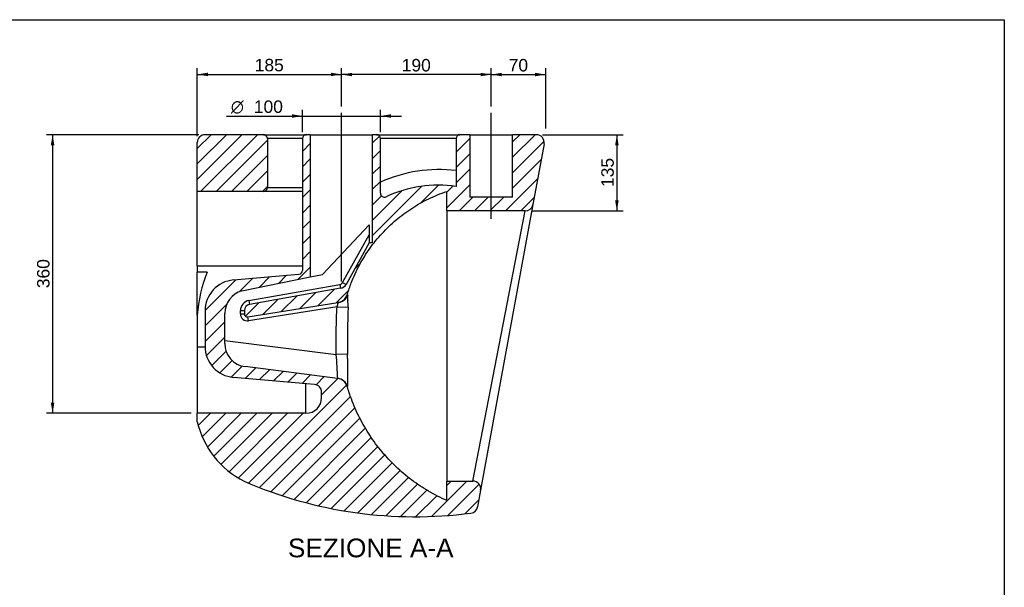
# Model space of a CAD drawing. Header units: millimetres. Extents: x 11 to 285, y 7 to 203.
# Tile 3 of 3: x 127 to 284, y 112 to 203. Entities that reach past the tile are written whole.
import ezdxf
from ezdxf.enums import TextEntityAlignment as Align
from ezdxf.lldxf.tags import DXFTag

# ---------------------------------------------------------------- set-up
doc = ezdxf.new("R2010")
doc.units = ezdxf.units.MM
for name, color, linetype in [('1', 7, 'Continuous'), ('Default', 7, 'Continuous'), ('PLANET-A-P_(8401', 7, 'Continuous')]:
    doc.layers.add(name, color=color, linetype=linetype)
doc.styles.add('SEACAD_Arial', font='ARIAL.TTF')
doc.styles.add('SEACAD_Solid_Edge_ANSI1_Symbols', font='semeca1.ttf')
tags = doc.linetypes.add('CENTER2', pattern=[28.575, 19.05, -3.175, 3.175, -3.175]).pattern_tags.tags
tags[10:11] = [DXFTag(74, 4), DXFTag(75, 0), DXFTag(340, '0'), DXFTag(46, 0.0), DXFTag(50, 0.0), DXFTag(44, 0.0), DXFTag(45, 0.0)]
tags[8:9] = [DXFTag(74, 4), DXFTag(75, 0), DXFTag(340, '0'), DXFTag(46, 0.0), DXFTag(50, 0.0), DXFTag(44, 0.0), DXFTag(45, 0.0)]
tags[6:7] = [DXFTag(74, 4), DXFTag(75, 0), DXFTag(340, '0'), DXFTag(46, 0.0), DXFTag(50, 0.0), DXFTag(44, 0.0), DXFTag(45, 0.0)]
tags[4:5] = [DXFTag(74, 4), DXFTag(75, 0), DXFTag(340, '0'), DXFTag(46, 0.0), DXFTag(50, 0.0), DXFTag(44, 0.0), DXFTag(45, 0.0)]
doc.dimstyles.new('ISO_PALLINATURA', dxfattribs={"dimtxt": 2, "dimasz": 1.7, "dimexe": 1, "dimexo": 1, "dimgap": 1, "dimtad": 1, "dimlfac": 8, "dimtxsty": 'SEACAD_Arial', "dimblk1": '_SE_FILLED', "dimblk2": '_SE_FILLED', "dimsah": 1, "dimcen": 1, "dimadec": 0, "dimazin": 0, "dimtfac": 1, "dimtmove": 0, "dimatfit": 3, "dimfxl": 1, "dimtolj": 1, "dimarcsym": 0})

# ---------------------------------------------------------------- blocks, each defined once
blk = doc.blocks.new('SEANNOT_GROUP')
at = {"layer": 'Default', "color": 7, "linetype": 'CENTER2'}
blk.add_line((178.09, 160.85), (178.09, 187.91), dxfattribs=at)
blk = doc.blocks.new('SEANNOT_GROUP1')
at = {"layer": 'Default', "color": 7, "linetype": 'CENTER2'}
blk.add_line((202.09, 170.91), (202.09, 187.91), dxfattribs=at)
blk = doc.blocks.new('SE4')
at = {"layer": 'PLANET-A-P_(8401', "linetype": 'Continuous'}
h = blk.add_hatch(dxfattribs=at)
h.set_pattern_fill('ANSI31', scale=0.55118, angle=9.362e-06, style=0)
edge = h.paths.add_edge_path()
edge.add_line((199.17, 128.88), (194.97, 128.88))
edge.add_line((194.97, 128.88), (194.97, 125.75))
edge.add_spline(control_points=[(194.97, 125.75), (193.97, 126.2), (193, 126.7), (191.11, 127.81), (190.2, 128.41), (188.46, 129.73), (187.62, 130.44), (186.04, 131.95), (185.29, 132.74), (183.89, 134.42), (183.23, 135.3), (182.03, 137.13), (181.48, 138.07), (180.5, 140.03), (180.06, 141.03), (179.44, 142.7), (179.23, 143.35), (179.03, 144.01)], knot_values=[0, 0, 0, 0, 0.125, 0.125, 0.25, 0.25, 0.375, 0.375, 0.5, 0.5, 0.625, 0.625, 0.75, 0.75, 0.875, 0.875, 0.953497, 0.953497, 0.953497, 0.953497], degree=3, periodic=0)
edge.add_arc((177.23, 143.49), 1.88, 16.188, 82.7544)
edge.add_line((177.47, 145.35), (162.66, 147.23))
edge.add_arc((163.13, 150.95), 3.75, 180, 262.7544, ccw=False)
edge.add_line((159.38, 150.95), (159.38, 155.74))
edge.add_arc((163.13, 155.74), 3.75, 105.4564, 180, ccw=False)
edge.add_line((162.13, 159.36), (173.09, 161.62))
edge.add_line((173.09, 161.62), (173.09, 184.41))
edge.add_line((173.09, 184.41), (172.47, 184.41))
edge.add_arc((172.47, 183.79), 0.625, 90, 180)
edge.add_line((171.84, 183.79), (171.84, 162.66))
edge.add_arc((171.22, 162.66), 0.625, 275, 360, ccw=False)
edge.add_line((171.27, 162.04), (160.78, 161.12))
edge.add_arc((161.22, 156.14), 5, 95, 180)
edge.add_line((156.22, 156.14), (156.22, 150.49))
edge.add_arc((161.22, 150.49), 5, 180, 265)
edge.add_line((160.78, 145.51), (173.76, 144.37))
edge.add_arc((173.65, 143.13), 1.25, 0, 85, ccw=False)
edge.add_line((174.9, 143.13), (174.9, 142.25))
edge.add_arc((172.4, 142.25), 2.5, 270, 360, ccw=False)
edge.add_line((172.4, 139.75), (154.97, 139.75))
edge.add_line((154.97, 139.75), (154.97, 138.38))
edge.add_arc((168.9, 141.65), 14.31, 193.2077, 243.2898)
edge.add_arc((189.88, 191.91), 68.75, 246.5019, 277.498)
edge.add_arc((198.69, 124.99), 1.25, 277.498, 349.6205)
edge.add_line((199.92, 124.77), (200.4, 127.4))
edge.add_arc((199.17, 127.63), 1.25, 349.6205, 450)
h = blk.add_hatch(dxfattribs=at)
h.set_pattern_fill('ANSI31', scale=0.55118, angle=9.362e-06, style=0)
edge = h.paths.add_edge_path()
edge.add_line((154.97, 183.16), (154.97, 175.31))
edge.add_line((154.97, 175.31), (165.59, 175.31))
edge.add_arc((165.59, 175.94), 0.625, 270, 360)
edge.add_line((166.22, 175.94), (166.22, 183.79))
edge.add_arc((165.59, 183.79), 0.625, 0, 90)
edge.add_line((165.59, 184.41), (156.22, 184.41))
edge.add_arc((156.22, 183.16), 1.25, 90, 180)
h = blk.add_hatch(dxfattribs=at)
h.set_pattern_fill('ANSI31', scale=0.55118, angle=9.362e-06, style=0)
edge = h.paths.add_edge_path()
edge.add_spline(control_points=[(179.03, 158.81), (179.21, 159.44), (179.43, 160.06), (180.04, 161.64), (180.48, 162.58), (181.47, 164.42), (182.02, 165.3), (183.23, 167), (183.89, 167.81), (185.3, 169.34), (186.05, 170.06), (187.65, 171.41), (188.48, 172.03), (190.23, 173.17), (191.14, 173.68), (193.02, 174.59), (193.98, 174.98), (194.97, 175.32)], knot_values=[0, 0, 0, 0, 0.078436, 0.078436, 0.203436, 0.203436, 0.328436, 0.328436, 0.453436, 0.453436, 0.578436, 0.578436, 0.703436, 0.703436, 0.828436, 0.828436, 0.953436, 0.953436, 0.953436, 0.953436], degree=3, periodic=0)
edge.add_line((194.97, 175.32), (194.97, 172.19))
edge.add_line((194.97, 172.19), (207.56, 172.19))
edge.add_arc((207.56, 173.44), 1.25, 270, 349.6205)
edge.add_line((208.79, 173.22), (210.57, 182.94))
edge.add_arc((209.34, 183.16), 1.25, 349.6205, 450)
edge.add_line((209.34, 184.41), (205.53, 184.41))
edge.add_line((205.53, 184.41), (205.53, 174.41))
edge.add_line((205.53, 174.41), (198.66, 174.41))
edge.add_line((198.66, 174.41), (198.66, 184.41))
edge.add_line((198.66, 184.41), (197.09, 184.41))
edge.add_arc((197.09, 183.79), 0.625, 90, 180)
edge.add_line((196.47, 183.79), (196.47, 176.13))
edge.add_arc((193.68, 156.24), 20.08, 82.003, 114.8631)
edge.add_arc((184.97, 175.03), 0.625, 180, 294.8631, ccw=False)
edge.add_line((184.34, 175.03), (184.34, 183.79))
edge.add_arc((183.72, 183.79), 0.625, 0, 90)
edge.add_line((183.72, 184.41), (183.09, 184.41))
edge.add_line((183.09, 184.41), (183.09, 167.09))
edge.add_line((183.09, 167.09), (182.52, 167.09))
edge.add_line((182.52, 167.09), (178.82, 160.41))
edge.add_arc((177.73, 161.02), 1.25, 280.0013, 331.0542, ccw=False)
edge.add_line((177.95, 159.78), (163.34, 157.21))
edge.add_arc((163.52, 156.22), 1, 100.0013, 180)
edge.add_line((162.52, 156.22), (162.52, 155.69))
edge.add_arc((163.02, 155.69), 0.5, 180, 279.0787)
edge.add_line((163.1, 155.19), (177.53, 157.5))
edge.add_arc((177.23, 159.35), 1.88, 279.0787, 343.3115)
at = {"layer": 'PLANET-A-P_(8401', "color": 7, "linetype": 'Continuous'}
for p, q in [((154.97, 175.31), (154.97, 183.16)), ((165.59, 184.41), (156.22, 184.41)), ((165.59, 184.41), (172.47, 184.41)), ((171.84, 183.79), (166.22, 183.79)), ((166.22, 183.79), (166.22, 175.94)), ((171.84, 183.79), (171.84, 162.66)), ((173.09, 184.41), (172.47, 184.41)), ((173.09, 184.41), (183.09, 184.41)), ((173.09, 184.41), (173.09, 161.62)), ((183.09, 167.09), (183.09, 184.41)), ((183.72, 184.41), (183.09, 184.41)), ((183.72, 184.41), (197.09, 184.41)), ((196.47, 183.79), (184.34, 183.79)), ((184.34, 175.03), (184.34, 183.79)), ((196.47, 183.79), (196.47, 176.13)), ((198.66, 184.41), (197.09, 184.41)), ((198.66, 184.41), (205.53, 184.41)), ((198.66, 184.41), (198.66, 174.41)), ((209.34, 184.41), (205.53, 184.41)), ((205.53, 174.41), (205.53, 184.41)), ((210.57, 182.94), (208.79, 173.22)), ((154.97, 163.37), (154.97, 175.31)), ((165.59, 175.31), (154.97, 175.31)), ((171.84, 175.31), (165.59, 175.31)), ((166.22, 175.94), (171.84, 175.94)), ((194.97, 172.19), (194.97, 175.32)), ((205.53, 174.41), (198.66, 174.41)), ((194.97, 172.19), (194.97, 128.88)), ((207.56, 172.19), (194.97, 172.19)), ((199.17, 128.88), (207.56, 172.19)), ((208.79, 173.22), (200.4, 127.4)), ((175.05, 162.02), (182.52, 169.94)), ((182.52, 169.94), (182.52, 167.09)), ((178.28, 160.71), (182.52, 168.38)), ((182.52, 167.09), (178.82, 160.41)), ((183.09, 167.09), (182.52, 167.09)), ((154.97, 163.37), (171.84, 163.37)), ((154.97, 163.37), (154.97, 162.38)), ((156.55, 162.38), (154.97, 162.38)), ((154.97, 155.46), (154.97, 162.38)), ((160.78, 161.12), (171.27, 162.04)), ((162.13, 159.36), (173.09, 161.62)), ((173.09, 161.62), (175.05, 162.02)), ((163.23, 157.82), (177.84, 160.4)), ((177.95, 159.78), (163.34, 157.21)), ((177.84, 160.4), (177.95, 159.78)), ((178.28, 160.71), (178.82, 160.41)), ((163.1, 155.19), (177.53, 157.5)), ((177.38, 156.84), (163.19, 154.57)), ((163.23, 157.82), (163.34, 157.21)), ((177.38, 156.84), (179.15, 156.74)), ((177.64, 157.52), (177.53, 157.5)), ((154.97, 155.46), (154.97, 150.37)), ((156.22, 156.14), (156.22, 150.49)), ((159.38, 150.95), (159.38, 155.74)), ((161.89, 155.69), (161.89, 156.22)), ((161.89, 156.22), (162.52, 156.22)), ((161.89, 155.69), (162.52, 155.69)), ((162.52, 156.22), (162.52, 155.69)), ((163.19, 154.57), (163.1, 155.19)), ((156.22, 150.37), (154.97, 150.37)), ((154.97, 150.37), (154.97, 139.75)), ((159.38, 151.43), (177.26, 149.15)), ((179.07, 149.2), (177.26, 149.15)), ((177.47, 145.35), (162.66, 147.23)), ((173.76, 144.37), (160.78, 145.51)), ((177.48, 145.35), (177.49, 145.34)), ((172.4, 139.75), (172.4, 144.49)), ((174.9, 142.25), (174.9, 143.13)), ((154.97, 138.38), (154.97, 139.75)), ((172.4, 139.75), (154.97, 139.75)), ((194.97, 128.88), (199.17, 128.88)), ((194.97, 125.75), (194.97, 128.88)), ((200.4, 127.4), (199.92, 124.77))]:
    blk.add_line(p, q, dxfattribs=at)
for centre, radius, start, end in [((156.22, 183.16), 1.25, 90, 180), ((165.59, 183.79), 0.625, 0, 90), ((172.47, 183.79), 0.625, 90, 180), ((183.72, 183.79), 0.625, 0, 90), ((197.09, 183.79), 0.625, 90, 180), ((209.34, 183.16), 1.25, 349.6205, 90), ((193.68, 156.24), 22.58, 82.8932, 114.4071), ((165.59, 175.94), 0.625, 270, 0), ((193.68, 156.24), 20.08, 82.003, 114.8631), ((184.97, 175.03), 0.625, 180, 294.8631), ((207.56, 173.44), 1.25, 270, 349.6205), ((171.22, 162.66), 0.625, 275, 0), ((178.7, 153.67), 23.8, 158.545, 175.6811), ((161.22, 156.14), 5, 95, 180), ((177.73, 161.02), 0.625, 280.0013, 331.0542), ((177.73, 161.02), 1.25, 280.0013, 331.0542), ((163.13, 155.74), 3.75, 105.4564, 180), ((177.23, 159.35), 1.88, 279.0787, 343.3115), ((181.02, 159.84), 2.25, 207.2576, 210.7828), ((186.79, 158.55), 7.73, 180.3225, 185.3384), ((163.52, 156.22), 1.63, 100.0013, 180), ((163.52, 156.22), 1, 100.0013, 180), ((326.59, 151.43), 147.54, 177.9368, 180.8674), ((173.28, 157.01), 5.87, 357.3822, 8.0794), ((163.02, 155.69), 1.12, 180, 279.0787), ((163.02, 155.69), 0.5, 180, 279.0787), ((161.22, 150.49), 5, 180, 265), ((163.13, 150.95), 3.75, 180, 262.7544), ((-31.77, 134.6), 209.54, 2.9377, 3.9812), ((1408.44, 140.89), 1229.4, 179.6442, 179.85224), ((155.96, 148.79), 23.11, 359.3254, 0.9985), ((177.23, 143.49), 1.87, 16.188, 82.7544), ((173.65, 143.13), 1.25, 0, 85), ((172.4, 142.25), 2.5, 270, 0), ((168.9, 141.65), 14.31, 193.2077, 243.2898), ((189.88, 191.91), 68.75, 246.5019, 277.498), ((199.17, 127.63), 1.25, 349.6205, 90), ((198.69, 124.99), 1.25, 277.498, 349.6205)]:
    blk.add_arc(centre, radius, start, end, dxfattribs=at)
for centre, major_axis, ratio, start_param, end_param in [((177.35, 159.37), (0.3, -1.85), 0.998793, 0.266649, 1.042623), ((177.35, 159.37), (0.3, -1.85), 0.998793, 0, 0.266649), ((177.24, 143.49), (-0.24, -1.86), 0.999961, 3.136051, 3.147365), ((177.26, 143.48), (-0.24, -1.86), 0.999815, 1.995267, 3.141593)]:
    blk.add_ellipse(centre, major_axis=major_axis, ratio=ratio, start_param=start_param, end_param=end_param, dxfattribs=at)
for points, knots in [([(179.03, 158.81), (179.21, 159.44), (179.43, 160.06), (180.04, 161.64), (180.48, 162.58), (181.47, 164.42), (182.02, 165.3), (183.23, 167), (183.89, 167.81), (185.3, 169.34), (186.05, 170.06), (187.65, 171.41), (188.48, 172.03), (190.23, 173.17), (191.14, 173.68), (193.02, 174.59), (193.98, 174.98), (194.97, 175.32)], [0, 0, 0, 0, 0.082267, 0.082267, 0.213372, 0.213372, 0.344476, 0.344476, 0.475581, 0.475581, 0.606686, 0.606686, 0.737791, 0.737791, 0.868895, 0.868895, 1, 1, 1, 1]), ([(179.09, 158.69), (179.1, 158.68), (179.1, 158.66), (179.09, 158.62), (179.09, 158.6), (179.08, 158.57), (179.07, 158.56), (179.07, 158.54), (179.07, 158.53), (179.06, 158.52), (179.06, 158.52), (179.06, 158.51), (179.06, 158.51)], [0, 0, 0, 0, 0.5, 0.5, 0.75, 0.75, 0.875, 0.875, 0.9375, 0.96875, 0.96875, 1, 1, 1, 1]), ([(177.26, 149.15), (177.25, 149.79), (177.24, 150.44), (177.24, 151.72), (177.24, 152.36), (177.26, 153.64), (177.28, 154.28), (177.32, 155.56), (177.35, 156.2), (177.38, 156.84)], [0, 0, 0, 0, 0.25, 0.25, 0.5, 0.5, 0.75, 0.75, 1, 1, 1, 1]), ([(177.38, 156.84), (177.41, 156.88), (177.43, 156.92), (177.46, 156.98), (177.46, 157), (177.48, 157.04), (177.48, 157.06), (177.48, 157.09), (177.49, 157.1), (177.49, 157.12), (177.49, 157.13), (177.49, 157.16), (177.49, 157.18), (177.49, 157.24), (177.5, 157.27), (177.52, 157.34), (177.53, 157.37), (177.56, 157.42), (177.57, 157.44), (177.59, 157.46), (177.6, 157.47), (177.61, 157.47), (177.61, 157.48), (177.63, 157.49), (177.63, 157.5), (177.65, 157.51), (177.65, 157.51), (177.65, 157.52), (177.65, 157.52), (177.64, 157.52)], [0, 0, 0, 0, 0.125, 0.125, 0.1875, 0.1875, 0.25, 0.25, 0.28125, 0.28125, 0.3125, 0.3125, 0.375, 0.375, 0.5, 0.5, 0.625, 0.625, 0.75, 0.75, 0.78125, 0.78125, 0.8125, 0.8125, 0.875, 0.875, 0.9375, 0.9375, 1, 1, 1, 1]), ([(194.97, 125.75), (193.97, 126.2), (193, 126.7), (191.11, 127.81), (190.2, 128.41), (188.46, 129.73), (187.62, 130.44), (186.04, 131.95), (185.29, 132.74), (183.89, 134.42), (183.23, 135.3), (182.03, 137.13), (181.48, 138.07), (180.5, 140.03), (180.06, 141.03), (179.44, 142.7), (179.23, 143.35), (179.03, 144.01)], [0, 0, 0, 0, 0.131096, 0.131096, 0.262193, 0.262193, 0.393289, 0.393289, 0.524385, 0.524385, 0.655482, 0.655482, 0.786578, 0.786578, 0.917675, 0.917675, 1, 1, 1, 1])]:
    blk.add_open_spline(points, degree=3, knots=knots, dxfattribs=at)
blk.add_open_spline([(179.05, 144.06), (179.05, 144.04), (179.05, 144.04), (179.05, 144.03)], degree=3, dxfattribs=at)
blk = doc.blocks.new('DMBLK24')
at = {"layer": 'Default', "linetype": 'Continuous'}
for points in [[(203.79, 194.33), (202.09, 194.05), (203.79, 193.77)], [(209.14, 194.33), (209.14, 193.77), (210.84, 194.05)]]:
    blk.add_hatch(color=7, dxfattribs=at).paths.add_polyline_path(points)
at = {"layer": 'Default', "color": 7, "linetype": 'Continuous'}
for p, q in [((202.09, 188.91), (202.09, 195.05)), ((210.84, 185.41), (210.84, 195.05)), ((202.09, 194.05), (210.84, 194.05))]:
    blk.add_line(p, q, dxfattribs=at)
at = {"layer": 'Default', "color": 7, "linetype": 'Continuous', "style": 'SEACAD_Arial'}
blk.add_text('70', height=2, dxfattribs=at).set_placement((204.9, 196.55), align=Align.TOP_LEFT)
blk = doc.blocks.new('_SE_FILLED')
at = {"color": 0}
blk.add_line((0, 0), (-1, 0), dxfattribs=at)
blk.add_solid([(0, 0), (-1, -0.1665), (-1, 0.1665), (0, 0)], dxfattribs=at)
blk = doc.blocks.new('DMBLK25')
at = {"layer": 'Default', "linetype": 'Continuous'}
for points in [[(179.79, 194.33), (178.09, 194.05), (179.79, 193.77)], [(200.39, 194.33), (200.39, 193.77), (202.09, 194.05)]]:
    blk.add_hatch(color=7, dxfattribs=at).paths.add_polyline_path(points)
at = {"layer": 'Default', "color": 7, "linetype": 'Continuous'}
for p, q in [((178.09, 188.91), (178.09, 195.05)), ((202.09, 188.91), (202.09, 195.05)), ((202.09, 194.05), (178.09, 194.05))]:
    blk.add_line(p, q, dxfattribs=at)
at = {"layer": 'Default', "color": 7, "linetype": 'Continuous', "style": 'SEACAD_Arial'}
blk.add_text('190', height=2, dxfattribs=at).set_placement((187.75, 196.55), align=Align.TOP_LEFT)
blk = doc.blocks.new('DMBLK26')
at = {"layer": 'Default', "linetype": 'Continuous'}
for points in [[(156.67, 194.35), (154.97, 194.07), (156.67, 193.79)], [(176.39, 194.35), (176.39, 193.79), (178.09, 194.07)]]:
    blk.add_hatch(color=7, dxfattribs=at).paths.add_polyline_path(points)
at = {"layer": 'Default', "color": 7, "linetype": 'Continuous'}
for p, q in [((154.97, 184.16), (154.97, 195.07)), ((178.09, 188.91), (178.09, 195.07)), ((154.97, 194.07), (178.09, 194.07))]:
    blk.add_line(p, q, dxfattribs=at)
at = {"layer": 'Default', "color": 7, "linetype": 'Continuous', "style": 'SEACAD_Arial'}
blk.add_text('185', height=2, dxfattribs=at).set_placement((164.18, 196.57), align=Align.TOP_LEFT)
blk = doc.blocks.new('DMBLK27')
at = {"layer": 'Default', "linetype": 'Continuous'}
for points in [[(222.53, 182.71), (222.24, 184.41), (221.96, 182.71)], [(222.53, 173.89), (221.96, 173.89), (222.24, 172.19)]]:
    blk.add_hatch(color=7, dxfattribs=at).paths.add_polyline_path(points)
at = {"layer": 'Default', "color": 7, "linetype": 'Continuous'}
for p, q in [((210.34, 184.41), (223.24, 184.41)), ((222.24, 184.41), (222.24, 172.19)), ((208.56, 172.19), (223.24, 172.19))]:
    blk.add_line(p, q, dxfattribs=at)
at = {"layer": 'Default', "color": 7, "linetype": 'Continuous', "style": 'SEACAD_Arial'}
blk.add_text('  135', height=2, rotation=90, dxfattribs=at).set_placement((219.74, 174.47), align=Align.TOP_LEFT)
blk = doc.blocks.new('DMBLK28')
at = {"layer": 'Default', "linetype": 'Continuous'}
for points in [[(131.49, 182.71), (132.06, 182.71), (131.78, 184.41)], [(131.49, 141.45), (131.78, 139.75), (132.06, 141.45)]]:
    blk.add_hatch(color=7, dxfattribs=at).paths.add_polyline_path(points)
at = {"layer": 'Default', "color": 7, "linetype": 'Continuous'}
for p, q in [((155.22, 184.41), (130.78, 184.41)), ((131.78, 184.41), (131.78, 139.75)), ((153.97, 139.75), (130.78, 139.75))]:
    blk.add_line(p, q, dxfattribs=at)
at = {"layer": 'Default', "color": 7, "linetype": 'Continuous', "style": 'SEACAD_Arial'}
blk.add_text('  360', height=2, rotation=90, dxfattribs=at).set_placement((129.28, 158.25), align=Align.TOP_LEFT)
blk = doc.blocks.new('DMBLK33')
at = {"layer": 'Default', "linetype": 'Continuous'}
for points in [[(170.14, 187.69), (170.14, 187.12), (171.84, 187.4)], [(186.04, 187.69), (184.34, 187.4), (186.04, 187.12)]]:
    blk.add_hatch(color=7, dxfattribs=at).paths.add_polyline_path(points)
at = {"layer": 'Default', "color": 7, "linetype": 'Continuous'}
for p, q in [((171.84, 184.79), (171.84, 188.4)), ((184.34, 184.79), (184.34, 188.4)), ((159.66, 187.4), (187.74, 187.4))]:
    blk.add_line(p, q, dxfattribs=at)
for s, style, p in [('O', 'SEACAD_Solid_Edge_ANSI1_Symbols', (160.36, 189.9)), ('100', 'SEACAD_Arial', (164.04, 189.9))]:
    blk.add_text(s, height=2, dxfattribs=dict(at, style=style)).set_placement(p, align=Align.TOP_LEFT)

msp = doc.modelspace()

# ---------------------------------------------------------------- linework, layer by layer
at = {"layer": '1', "color": 7, "linetype": 'Continuous'}
for p, q in [((10.8564, 202.845), (284.3566, 202.845)), ((284.3566, 202.845), (284.3566, 7.2813))]:
    msp.add_line(p, q, dxfattribs=at)

# ---------------------------------------------------------------- block references
at = {"layer": 'Default'}
for name in ['SEANNOT_GROUP', 'SEANNOT_GROUP1', 'SE4']:
    msp.add_blockref(name, (0, 0), dxfattribs=at)

# ---------------------------------------------------------------- texts
at = {"layer": 'Default', "color": 7, "linetype": 'Continuous', "style": 'SEACAD_Arial'}
msp.add_text('SEZIONE A-A', height=3, dxfattribs=at).set_placement((169.5099, 119.6641), align=Align.TOP_LEFT)

# ---------------------------------------------------------------- dimensions: what is measured, and where the dimension line sits
at = {"layer": 'Default', "color": 7, "linetype": 'Continuous'}
dim = msp.add_linear_dim(base=(178.094, 194.0686), p1=(154.969, 175.3138), p2=(178.094, 187.9141), text='\\A1;<>', dimstyle='ISO_PALLINATURA', dxfattribs=at)
dim.commit()
dim.dimension.update_dxf_attribs({"geometry": 'DMBLK26', "text_midpoint": (166.5315, 194.0686), "dimtype": 160})
for base, p2, picture, middle in [((178.094, 194.0504), (178.094, 187.9141), 'DMBLK25', (190.094, 194.0504)), ((210.844, 194.0504), (210.844, 184.4141), 'DMBLK24', (206.469, 194.0504))]:
    dim = msp.add_linear_dim(base=base, p1=(202.094, 187.9141), p2=p2, text='\\A1;<>', dimstyle='ISO_PALLINATURA', override={"dimdec": 0, "dimtdec": 0}, dxfattribs=at)
    dim.commit()
    dim.dimension.update_dxf_attribs({"geometry": picture, "text_midpoint": middle, "dimtype": 160})
dim = msp.add_linear_dim(base=(171.844, 187.402), p1=(171.844, 183.7891), p2=(184.344, 183.7891), angle=0, text='\\A1;%%C <>', dimstyle='ISO_PALLINATURA', dxfattribs=at)
dim.commit()
dim.dimension.update_dxf_attribs({"geometry": 'DMBLK33', "text_midpoint": (169.4372, 187.402), "dimtype": 161})
for base, p1, p2, text, picture, middle in [((131.7776, 139.751), (156.219, 184.4141), (154.969, 139.751), '\\A1;  360 {}', 'DMBLK28', (131.7776, 162.0825)), ((222.2418, 172.1903), (209.3442, 184.4141), (207.5632, 172.1903), '\\A1;  135 {}', 'DMBLK27', (222.2418, 178.3022))]:
    dim = msp.add_linear_dim(base=base, p1=p1, p2=p2, angle=90, text=text, dimstyle='ISO_PALLINATURA', override={"dimdec": 0, "dimtdec": 0}, dxfattribs=at)
    dim.commit()
    dim.dimension.update_dxf_attribs({"geometry": picture, "text_midpoint": middle, "dimtype": 160})

doc.saveas('drawing.dxf')
